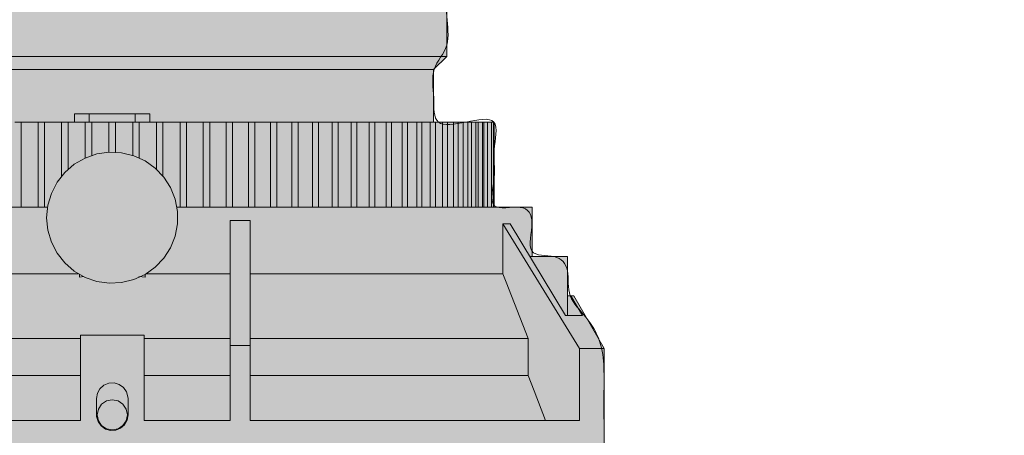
# Model space of a CAD drawing. Header units: inches. Extents: x -923 to -426, y -250 to 297.
# Tile 3 of 5: x -710 to -426, y -15 to 105. Entities that reach past the tile are written whole.
import ezdxf

# ---------------------------------------------------------------- set-up
doc = ezdxf.new("R2010")
doc.units = ezdxf.units.IN
doc.header["$LTSCALE"] = 48
doc.header["$MEASUREMENT"] = 0
doc.layers.add('None', color=7, linetype='Continuous', lineweight=5)

# ---------------------------------------------------------------- blocks, each defined once
blk = doc.blocks.new('Group')
at = {"layer": 'None', "linetype": 'Continuous', "lineweight": 0, "true_color": 0x404040, "transparency": 33554687}
for points in [[(-535.3, 114.57), (-440.18, 114.57), (-440.18, 237.03), (-456.98, 237), (-471.6, 236.97), (-484.05, 236.95), (-494.33, 236.93), (-502.43, 236.91), (-508.35, 236.9), (-512.1, 236.89), (-513.68, 236.88), (-514.56, 237.32), (-515.43, 237.73), (-516.3, 238.09), (-517.17, 238.42), (-518.04, 238.72), (-518.9, 238.97), (-519.76, 239.19), (-520.62, 239.37), (-523.5, 242.79), (-526.73, 246.21), (-530.33, 249.63), (-534.29, 253.05), (-538.6, 256.46), (-543.29, 259.88), (-548.33, 263.29), (-553.73, 266.71), (-559.52, 269.98), (-565.14, 272.94), (-570.57, 275.59), (-575.82, 277.93), (-580.89, 279.96), (-585.78, 281.67), (-590.49, 283.07), (-595.02, 284.16), (-595.45, 284.17), (-595.45, 296.56), (-623.71, 296.56), (-623.71, 290.13), (-629.14, 290.86), (-634.79, 291.48), (-640.65, 291.98), (-646.71, 292.37), (-652.99, 292.65), (-659.48, 292.81), (-666.19, 292.87), (-673.1, 292.81), (-673.1, 294.42), (-714.68, 294.42), (-714.68, 272.93), (-742.76, 273.03), (-742.76, 296.56), (-771.09, 296.56), (-771.11, 272.93), (-777.73, 272.93), (-778.17, 272.92), (-778.55, 272.84), (-778.88, 272.7), (-779.15, 272.49), (-779.35, 272.22), (-779.5, 271.89), (-779.59, 271.5), (-779.62, 271.04), (-779.62, 206.98), (-809.85, 206.98), (-814.1, 206.75), (-817.88, 205.91), (-821.18, 204.46), (-824.01, 202.4), (-826.36, 199.73), (-828.23, 196.46), (-829.63, 192.58), (-830.56, 188.08), (-833.48, 188.08), (-833.48, 183.36), (-851.48, 183.36), (-851.48, 168.24), (-833.48, 168.24), (-833.48, 163.52), (-830.56, 163.52), (-830.42, 161.95), (-830.13, 160.41), (-829.71, 158.89), (-829.14, 157.4), (-828.43, 155.93), (-827.58, 154.49), (-826.58, 153.06), (-825.44, 151.66), (-824.98, 151.16), (-824.52, 150.67), (-824.05, 150.2), (-823.57, 149.76), (-823.08, 149.34), (-822.59, 148.95), (-822.09, 148.57), (-821.59, 148.22), (-821.08, 147.89), (-820.57, 147.58), (-820.07, 147.28), (-819.57, 147), (-819.06, 146.74), (-818.56, 146.5), (-818.07, 146.27), (-817.57, 146.06), (-817.07, 145.87), (-816.59, 145.69), (-816.11, 145.53), (-815.63, 145.38), (-815.16, 145.25), (-814.69, 145.13), (-814.24, 145.03), (-813.78, 144.94), (-813.34, 144.86), (-812.91, 144.8), (-812.5, 144.74), (-812.1, 144.7), (-811.71, 144.66), (-811.34, 144.64), (-810.98, 144.62), (-810.64, 144.62), (-778.92, 144.62), (-778.92, 141.78), (-779.6, 141.78), (-779.62, 94.65), (-775.84, 90.76), (-775.84, 75.64), (-793.25, 75.64), (-793.32, 51.07), (-804.18, 51.07), (-804.18, 36.9), (-814.38, 36.9), (-814.38, 25.56), (-816.19, 25.56), (-824.97, 10.35), (-824.97, -23.57), (-811.74, -23.57), (-811.74, -19.36), (-810.85, -19.36), (-810.85, -25.08), (-826.82, -25.08), (-826.82, -31.7), (-825.9, -31.7), (-825.85, -38.94), (-825.83, -39.52), (-825.78, -40.07), (-825.7, -40.59), (-825.59, -41.06), (-825.45, -41.5), (-825.28, -41.91), (-825.07, -42.27), (-824.84, -42.61), (-824.98, -42.86), (-825.16, -43.19), (-825.38, -43.6), (-825.65, -44.09), (-825.97, -44.65), (-826.32, -45.29), (-826.72, -46.01), (-827.17, -46.81), (-820.69, -50.59), (-822.34, -53.45), (-826.27, -51.18), (-831.47, -60.18), (-827.54, -62.45), (-922.74, -227.34), (-921.1, -228.28), (-828.5, -67.9), (-826.91, -68.81), (-824.97, -65.57), (-824.42, -65.89), (-822.83, -65.02), (-818.52, -57.45), (-841.8, -233.35), (-841.98, -234.8), (-841.99, -236.23), (-841.84, -237.62), (-841.52, -238.98), (-841.03, -240.31), (-840.37, -241.61), (-839.55, -242.88), (-838.56, -244.11), (-837.43, -245.26), (-836.21, -246.26), (-834.88, -247.11), (-833.47, -247.82), (-831.95, -248.38), (-830.34, -248.79), (-828.63, -249.05), (-826.82, -249.17), (-539.44, -249.15), (-537.89, -249.07), (-536.37, -248.85), (-534.91, -248.5), (-533.48, -248.02), (-532.11, -247.4), (-530.78, -246.65), (-529.49, -245.77), (-528.26, -244.75), (-527.13, -243.62), (-526.2, -242.39), (-525.45, -241.06), (-524.89, -239.64), (-524.52, -238.12), (-524.33, -236.51), (-524.33, -234.8), (-524.52, -233), (-547.64, -58.13), (-543.48, -65.07), (-542.06, -65.89), (-541.51, -65.57), (-539.62, -68.84), (-537.98, -67.9), (-445.38, -228.28), (-443.74, -227.34), (-538.94, -62.45), (-535.01, -60.18), (-540.21, -51.18), (-544.11, -53.5), (-545.79, -50.5), (-539.25, -46.81), (-541.67, -42.61), (-541.43, -42.23), (-541.22, -41.84), (-541.04, -41.44), (-540.89, -41.02), (-540.78, -40.6), (-540.7, -40.15), (-540.65, -39.7), (-540.64, -39.23), (-540.64, -38.66), (-540.64, -37.98), (-540.64, -37.2), (-540.64, -36.32), (-540.64, -35.33), (-540.64, -34.24), (-540.63, -33.04), (-540.63, -31.75), (-539.62, -31.75), (-539.62, -25.08), (-555.68, -25.08), (-555.68, -19.41), (-554.74, -19.41), (-554.74, -23.57), (-541.51, -23.57), (-541.6, 10.35), (-550.29, 25.56), (-552.1, 25.56), (-552.1, 36.9), (-562.35, 36.9), (-562.29, 51.07), (-573.16, 51.07), (-573.23, 75.64), (-590.64, 75.64), (-590.6, 90.76), (-586.86, 94.54), (-586.86, 141.78), (-587.57, 141.78), (-587.57, 144.62), (-586.88, 144.62), (-586.86, 152.23), (-580.25, 152.23), (-580.25, 153.12), (-572.69, 153.12), (-541.5, 153.12), (-541.5, 120.59), (-541.49, 120.14), (-541.47, 119.72), (-541.42, 119.31), (-541.35, 118.92), (-541.25, 118.55), (-541.13, 118.19), (-540.98, 117.86), (-540.81, 117.55), (-540.63, 117.26), (-540.43, 116.98), (-540.23, 116.72), (-540.02, 116.48), (-539.79, 116.25), (-539.56, 116.04), (-539.32, 115.84), (-539.07, 115.66), (-538.82, 115.49), (-538.56, 115.34), (-538.31, 115.2), (-538.05, 115.08), (-537.79, 114.97), (-537.52, 114.87), (-537.26, 114.79), (-537, 114.72), (-536.74, 114.67), (-536.49, 114.62), (-536.26, 114.59), (-536.04, 114.57), (-535.83, 114.55), (-535.64, 114.55), (-535.46, 114.55)], [(-702.13, 48.09), (-701.78, 44.51), (-700.77, 41.06), (-699.13, 37.87), (-696.9, 35.05), (-694.19, 32.69), (-691.08, 30.9), (-687.68, 29.72), (-684.13, 29.21), (-680.54, 29.38), (-677.05, 30.23), (-673.78, 31.72), (-670.85, 33.8), (-668.37, 36.4), (-666.43, 39.43), (-665.1, 42.76), (-664.42, 46.29), (-664.42, 49.88), (-665.1, 53.41), (-666.43, 56.75), (-668.37, 59.77), (-670.85, 62.37), (-673.78, 64.45), (-677.05, 65.94), (-680.54, 66.79), (-684.13, 66.96), (-687.68, 66.45), (-691.08, 65.28), (-694.19, 63.48), (-696.9, 61.13), (-699.13, 58.3), (-700.77, 55.11), (-701.78, 51.66), (-702.13, 48.09)], [(-570.7, 31.92), (-569.74, 29.47), (-563.42, 13.23)], [(-687.76, -4.02), (-687.51, -2.52), (-686.77, -1.19), (-685.63, -0.17), (-684.22, 0.41), (-682.7, 0.49), (-681.24, 0.06), (-680.01, -0.83), (-679.13, -2.07), (-678.72, -3.54), (-678.69, -4.02)], [(-563.42, 2.64), (-561.69, -1.83), (-558.4, -10.34)], [(-687.57, -8.74), (-687.24, -10.41), (-686.3, -11.82), (-684.89, -12.76), (-683.23, -13.09), (-681.56, -12.76), (-680.15, -11.82), (-679.21, -10.41), (-678.88, -8.74), (-679.21, -7.08), (-680.15, -5.67), (-681.56, -4.73), (-683.23, -4.4), (-684.89, -4.73), (-686.3, -5.67), (-687.24, -7.08), (-687.57, -8.74)], [(-678.69, -8.74), (-678.95, -10.24), (-679.69, -11.58), (-680.82, -12.59), (-682.23, -13.17), (-683.75, -13.25), (-685.21, -12.82), (-686.45, -11.93), (-687.33, -10.69), (-687.74, -9.22), (-687.76, -8.74)]]:
    blk.add_hatch(color=250, dxfattribs=at).paths.add_polyline_path(points)
at = {"layer": 'None', "color": 7, "linetype": 'Continuous', "lineweight": 5, "transparency": 33554687}
for p, q in [((-586.85, 94.54), (-586.85, 141.78)), ((-590.63, 90.76), (-586.85, 94.54)), ((-590.63, 75.64), (-590.63, 90.76)), ((-694.06, 75.64), (-694.06, 78.01)), ((-689.84, 78.01), (-689.84, 75.64)), ((-676.61, 75.64), (-676.61, 78.01)), ((-672.39, 78.01), (-672.39, 75.64)), ((-709.45, 75.64), (-709.45, 51.08)), ((-704.62, 75.64), (-704.62, 51.08)), ((-702.75, 75.64), (-702.75, 51.08)), ((-697.85, 75.64), (-697.85, 60.06)), ((-695.97, 75.64), (-695.97, 62.04)), ((-691.03, 75.64), (-691.03, 65.3)), ((-689.14, 75.64), (-689.14, 66.04)), ((-684.17, 66.96), (-684.17, 75.64)), ((-682.28, 75.64), (-682.28, 66.96)), ((-677.32, 66.04), (-677.32, 75.64)), ((-675.43, 65.3), (-675.43, 75.64)), ((-670.49, 62.04), (-670.49, 75.64)), ((-668.61, 60.06), (-668.61, 75.64)), ((-663.71, 51.08), (-663.71, 75.64)), ((-661.83, 51.08), (-661.83, 75.64)), ((-657, 51.08), (-657, 75.64)), ((-655.14, 51.08), (-655.14, 75.64)), ((-650.4, 51.08), (-650.4, 75.64)), ((-648.56, 51.08), (-648.56, 75.64)), ((-643.93, 51.08), (-643.93, 75.64)), ((-642.11, 51.08), (-642.11, 75.64)), ((-637.62, 51.08), (-637.62, 75.64)), ((-635.82, 51.08), (-635.82, 75.64)), ((-631.48, 51.08), (-631.48, 75.64)), ((-629.71, 51.08), (-629.71, 75.64)), ((-625.55, 51.08), (-625.55, 75.64)), ((-623.81, 51.08), (-623.81, 75.64)), ((-619.85, 51.08), (-619.85, 75.64)), ((-618.14, 51.08), (-618.14, 75.64)), ((-614.39, 51.08), (-614.39, 75.64)), ((-612.72, 51.08), (-612.72, 75.64)), ((-609.21, 51.08), (-609.21, 75.64)), ((-607.58, 51.08), (-607.58, 75.64)), ((-604.32, 51.08), (-604.32, 75.64)), ((-602.73, 51.08), (-602.73, 75.64)), ((-599.74, 51.08), (-599.74, 75.64)), ((-598.19, 51.08), (-598.19, 75.64)), ((-595.5, 51.08), (-595.5, 75.64)), ((-593.99, 51.08), (-593.99, 75.64)), ((-591.59, 51.08), (-591.59, 75.64)), ((-590.14, 51.08), (-590.14, 75.64)), ((-588.05, 51.08), (-588.05, 75.64)), ((-586.65, 51.08), (-586.65, 75.64)), ((-584.89, 51.08), (-584.89, 75.64)), ((-583.54, 51.08), (-583.54, 75.64)), ((-582.11, 51.08), (-582.11, 75.64)), ((-580.81, 51.08), (-580.81, 75.64)), ((-579.73, 51.08), (-579.73, 75.64)), ((-578.49, 51.08), (-578.49, 75.64)), ((-577.76, 51.08), (-577.76, 75.64)), ((-576.58, 51.08), (-576.58, 75.64)), ((-576.21, 51.08), (-576.21, 75.64)), ((-575.08, 51.08), (-575.08, 75.64)), ((-575.08, 51.08), (-575.08, 75.64)), ((-574.01, 51.08), (-574.01, 75.64)), ((-573.36, 51.08), (-573.36, 75.64)), ((-573.15, 51.08), (-573.15, 75.64)), ((-562.28, 36.9), (-562.28, 51.08)), ((-649.21, 11.29), (-649.21, 47.3)), ((-643.54, 47.3), (-643.54, 11.29)), ((-570.7, 46.35), (-570.7, 31.92)), ((-548.61, 10.35), (-570.7, 46.35)), ((-568.63, 46.35), (-552.61, 19.89)), ((-562.91, 36.9), (-552.09, 36.9)), ((-552.09, 36.9), (-552.09, 19.89)), ((-692.68, 31.72), (-692.68, 30.91)), ((-673.78, 30.91), (-673.78, 31.72)), ((-691.51, 31.11), (-692.68, 30.91)), ((-673.78, 30.91), (-675.53, 31.15)), ((-552.09, 25.56), (-551.06, 25.56)), ((-547.77, 19.89), (-551.06, 25.56)), ((-541.5, 10.35), (-550.28, 25.56)), ((-692.39, 14.23), (-692.39, -10.34)), ((-674.06, 14.23), (-674.06, -10.34)), ((-563.42, 13.23), (-563.42, 2.64)), ((-649.21, 11.29), (-649.21, -10.34)), ((-643.54, 11.29), (-643.54, -10.34)), ((-548.61, 10.35), (-548.61, -10.34)), ((-541.5, -23.57), (-541.5, 10.35)), ((-687.76, -8.74), (-687.76, -4.02)), ((-678.69, -4.02), (-678.69, -8.74))]:
    blk.add_line(p, q, dxfattribs=at)
at = {"layer": 'None', "color": 7, "linetype": 'Continuous', "lineweight": 5, "transparency": 33554687, "flags": 128}
for points in [[(-714.52, 94.54), (-706.89, 94.54), (-699.09, 94.54), (-691.19, 94.54), (-683.23, 94.54), (-675.27, 94.54), (-667.36, 94.54), (-659.57, 94.54), (-651.93, 94.54), (-644.51, 94.54), (-637.36, 94.54), (-630.51, 94.54), (-624.03, 94.54), (-617.95, 94.54), (-612.32, 94.54), (-607.17, 94.54), (-602.54, 94.54), (-598.47, 94.54), (-594.97, 94.54), (-592.07, 94.54), (-589.8, 94.54), (-588.16, 94.54), (-587.18, 94.54), (-586.85, 94.54)], [(-590.63, 90.76), (-590.71, 90.76), (-591.38, 90.76), (-592.71, 90.76), (-594.69, 90.76), (-597.31, 90.76), (-600.54, 90.76), (-604.38, 90.76), (-608.78, 90.76), (-613.72, 90.76), (-619.16, 90.76), (-625.06, 90.76), (-631.38, 90.76), (-638.07, 90.76), (-645.09, 90.76), (-652.38, 90.76), (-659.9, 90.76), (-667.58, 90.76), (-675.38, 90.76), (-683.23, 90.76), (-691.08, 90.76), (-698.88, 90.76), (-706.56, 90.76), (-714.08, 90.76)], [(-672.39, 78.01), (-675.09, 78.01), (-677.8, 78.01), (-680.51, 78.01), (-683.23, 78.01), (-685.94, 78.01), (-688.66, 78.01), (-691.36, 78.01), (-694.06, 78.01)], [(-711.31, 75.64), (-711.3, 75.64), (-711.18, 75.64), (-710.94, 75.64), (-710.6, 75.64), (-710.23, 75.64), (-709.89, 75.64), (-709.61, 75.64), (-709.45, 75.64)], [(-704.61, 75.64), (-705.21, 75.64), (-705.82, 75.64), (-706.43, 75.64), (-707.03, 75.64), (-707.64, 75.64), (-708.25, 75.64), (-708.85, 75.64), (-709.45, 75.64)], [(-704.62, 75.64), (-704.6, 75.64), (-704.46, 75.64), (-704.2, 75.64), (-703.85, 75.64), (-703.49, 75.64), (-703.14, 75.64), (-702.89, 75.64), (-702.75, 75.64)], [(-697.84, 75.64), (-698.46, 75.64), (-699.07, 75.64), (-699.69, 75.64), (-700.3, 75.64), (-700.91, 75.64), (-701.53, 75.64), (-702.14, 75.64), (-702.75, 75.64)], [(-697.85, 75.64), (-697.82, 75.64), (-697.65, 75.64), (-697.38, 75.64), (-697.02, 75.64), (-696.66, 75.64), (-696.33, 75.64), (-696.08, 75.64), (-695.97, 75.64)], [(-691.02, 75.64), (-691.64, 75.64), (-692.26, 75.64), (-692.88, 75.64), (-693.5, 75.64), (-694.12, 75.64), (-694.73, 75.64), (-695.35, 75.64), (-695.97, 75.64)], [(-691.03, 75.64), (-690.98, 75.64), (-690.79, 75.64), (-690.5, 75.64), (-690.14, 75.64), (-689.77, 75.64), (-689.45, 75.64), (-689.23, 75.64), (-689.14, 75.64)], [(-684.17, 75.64), (-684.79, 75.64), (-685.41, 75.64), (-686.04, 75.64), (-686.66, 75.64), (-687.28, 75.64), (-687.9, 75.64), (-688.52, 75.64), (-689.14, 75.64)], [(-684.17, 75.64), (-684.1, 75.64), (-683.9, 75.64), (-683.59, 75.64), (-683.23, 75.64), (-682.87, 75.64), (-682.56, 75.64), (-682.35, 75.64), (-682.28, 75.64)], [(-677.32, 75.64), (-677.94, 75.64), (-678.56, 75.64), (-679.18, 75.64), (-679.8, 75.64), (-680.42, 75.64), (-681.04, 75.64), (-681.66, 75.64), (-682.28, 75.64)], [(-677.32, 75.64), (-677.23, 75.64), (-677, 75.64), (-676.68, 75.64), (-676.32, 75.64), (-675.96, 75.64), (-675.67, 75.64), (-675.48, 75.64), (-675.43, 75.64)], [(-670.49, 75.64), (-671.1, 75.64), (-671.72, 75.64), (-672.34, 75.64), (-672.96, 75.64), (-673.58, 75.64), (-674.19, 75.64), (-674.81, 75.64), (-675.43, 75.64)], [(-670.49, 75.64), (-670.37, 75.64), (-670.13, 75.64), (-669.8, 75.64), (-669.43, 75.64), (-669.08, 75.64), (-668.8, 75.64), (-668.64, 75.64), (-668.61, 75.64)], [(-663.71, 75.64), (-664.32, 75.64), (-664.93, 75.64), (-665.54, 75.64), (-666.16, 75.64), (-666.77, 75.64), (-667.38, 75.64), (-668, 75.64), (-668.61, 75.64)], [(-663.71, 75.64), (-663.57, 75.64), (-663.31, 75.64), (-662.97, 75.64), (-662.6, 75.64), (-662.26, 75.64), (-662, 75.64), (-661.85, 75.64), (-661.83, 75.64)], [(-657, 75.64), (-657.61, 75.64), (-658.21, 75.64), (-658.82, 75.64), (-659.42, 75.64), (-660.03, 75.64), (-660.63, 75.64), (-661.24, 75.64), (-661.85, 75.64)], [(-657, 75.64), (-656.85, 75.64), (-656.57, 75.64), (-656.22, 75.64), (-655.85, 75.64), (-655.52, 75.64), (-655.27, 75.64), (-655.15, 75.64), (-655.14, 75.64)], [(-650.4, 75.64), (-651, 75.64), (-651.59, 75.64), (-652.19, 75.64), (-652.78, 75.64), (-653.38, 75.64), (-653.98, 75.64), (-654.57, 75.64), (-655.17, 75.64)], [(-650.4, 75.64), (-650.22, 75.64), (-649.93, 75.64), (-649.58, 75.64), (-649.21, 75.64), (-648.89, 75.64), (-648.66, 75.64), (-648.56, 75.64), (-648.56, 75.64)], [(-643.93, 75.64), (-644.51, 75.64), (-645.09, 75.64), (-645.68, 75.64), (-646.26, 75.64), (-646.85, 75.64), (-647.43, 75.64), (-648.02, 75.64), (-648.61, 75.64)], [(-643.93, 75.64), (-643.73, 75.64), (-643.43, 75.64), (-643.07, 75.64), (-642.71, 75.64), (-642.39, 75.64), (-642.19, 75.64), (-642.11, 75.64)], [(-637.62, 75.64), (-638.18, 75.64), (-638.75, 75.64), (-639.32, 75.64), (-639.89, 75.64), (-640.46, 75.64), (-641.03, 75.64), (-641.6, 75.64), (-642.18, 75.64)], [(-637.62, 75.64), (-637.4, 75.64), (-637.08, 75.64), (-636.72, 75.64), (-636.36, 75.64), (-636.06, 75.64), (-635.87, 75.64), (-635.82, 75.64)], [(-631.48, 75.64), (-632.03, 75.64), (-632.58, 75.64), (-633.13, 75.64), (-633.68, 75.64), (-634.24, 75.64), (-634.79, 75.64), (-635.35, 75.64), (-635.91, 75.64)], [(-631.48, 75.64), (-631.25, 75.64), (-630.92, 75.64), (-630.55, 75.64), (-630.2, 75.64), (-629.91, 75.64), (-629.74, 75.64), (-629.71, 75.64)], [(-625.55, 75.64), (-626.08, 75.64), (-626.61, 75.64), (-627.14, 75.64), (-627.67, 75.64), (-628.21, 75.64), (-628.75, 75.64), (-629.29, 75.64), (-629.83, 75.64)], [(-625.55, 75.64), (-625.3, 75.64), (-624.96, 75.64), (-624.59, 75.64), (-624.24, 75.64), (-623.98, 75.64), (-623.83, 75.64), (-623.81, 75.64)], [(-619.85, 75.64), (-620.35, 75.64), (-620.86, 75.64), (-621.37, 75.64), (-621.89, 75.64), (-622.4, 75.64), (-622.92, 75.64), (-623.44, 75.64), (-623.96, 75.64)], [(-619.85, 75.64), (-619.58, 75.64), (-619.23, 75.64), (-618.86, 75.64), (-618.53, 75.64), (-618.27, 75.64), (-618.15, 75.64), (-618.14, 75.64)], [(-614.39, 75.64), (-614.88, 75.64), (-615.36, 75.64), (-615.85, 75.64), (-616.34, 75.64), (-616.83, 75.64), (-617.32, 75.64), (-617.82, 75.64), (-618.32, 75.64)], [(-614.39, 75.64), (-614.11, 75.64), (-613.75, 75.64), (-613.39, 75.64), (-613.06, 75.64), (-612.83, 75.64), (-612.72, 75.64), (-612.72, 75.64)], [(-609.21, 75.64), (-609.67, 75.64), (-610.13, 75.64), (-610.59, 75.64), (-611.06, 75.64), (-611.52, 75.64), (-611.99, 75.64), (-612.46, 75.64), (-612.94, 75.64)], [(-609.21, 75.64), (-608.91, 75.64), (-608.55, 75.64), (-608.19, 75.64), (-607.87, 75.64), (-607.66, 75.64), (-607.58, 75.64), (-607.58, 75.64)], [(-604.32, 75.64), (-604.75, 75.64), (-605.19, 75.64), (-605.62, 75.64), (-606.06, 75.64), (-606.5, 75.64), (-606.94, 75.64), (-607.39, 75.64), (-607.58, 75.64)], [(-604.32, 75.64), (-604.01, 75.64), (-603.65, 75.64), (-603.29, 75.64), (-602.98, 75.64), (-602.79, 75.64), (-602.73, 75.64)], [(-599.74, 75.64), (-600.15, 75.64), (-600.55, 75.64), (-600.96, 75.64), (-601.37, 75.64), (-601.78, 75.64), (-602.19, 75.64), (-602.61, 75.64), (-602.73, 75.64)], [(-599.74, 75.64), (-599.42, 75.64), (-599.05, 75.64), (-598.7, 75.64), (-598.41, 75.64), (-598.24, 75.64), (-598.19, 75.64)], [(-595.5, 75.64), (-595.87, 75.64), (-596.24, 75.64), (-596.62, 75.64), (-597, 75.64), (-597.38, 75.64), (-597.76, 75.64), (-598.15, 75.64), (-598.19, 75.64)], [(-595.5, 75.64), (-595.16, 75.64), (-594.79, 75.64), (-594.44, 75.64), (-594.17, 75.64), (-594.02, 75.64), (-593.99, 75.64)], [(-591.59, 75.64), (-591.93, 75.64), (-592.27, 75.64), (-592.62, 75.64), (-592.96, 75.64), (-593.32, 75.64), (-593.67, 75.64), (-593.99, 75.64)], [(-591.59, 75.64), (-591.25, 75.64), (-590.88, 75.64), (-590.54, 75.64), (-590.29, 75.64), (-590.15, 75.64), (-590.14, 75.64)], [(-588.05, 75.64), (-588.36, 75.64), (-588.67, 75.64), (-588.98, 75.64), (-589.29, 75.64), (-589.61, 75.64), (-589.93, 75.64), (-590.14, 75.64)], [(-588.05, 75.64), (-587.7, 75.64), (-587.33, 75.64), (-587, 75.64), (-586.77, 75.64), (-586.65, 75.64), (-586.65, 75.64)], [(-584.89, 75.64), (-585.16, 75.64), (-585.43, 75.64), (-585.71, 75.64), (-585.99, 75.64), (-586.27, 75.64), (-586.56, 75.64), (-586.65, 75.64)], [(-584.89, 75.64), (-584.53, 75.64), (-584.16, 75.64), (-583.85, 75.64), (-583.63, 75.64), (-583.54, 75.64), (-583.54, 75.64)], [(-582.11, 75.64), (-582.34, 75.64), (-582.58, 75.64), (-582.83, 75.64), (-583.07, 75.64), (-583.32, 75.64), (-583.54, 75.64)], [(-582.11, 75.64), (-581.75, 75.64), (-581.38, 75.64), (-581.08, 75.64), (-580.88, 75.64), (-580.81, 75.64)], [(-579.73, 75.64), (-579.93, 75.64), (-580.13, 75.64), (-580.34, 75.64), (-580.55, 75.64), (-580.76, 75.64), (-580.81, 75.64)], [(-579.73, 75.64), (-579.36, 75.64), (-579.01, 75.64), (-578.72, 75.64), (-578.54, 75.64), (-578.49, 75.64)], [(-577.76, 75.64), (-577.92, 75.64), (-578.09, 75.64), (-578.26, 75.64), (-578.43, 75.64), (-578.49, 75.64)], [(-577.76, 75.64), (-577.39, 75.64), (-577.04, 75.64), (-576.77, 75.64), (-576.61, 75.64), (-576.58, 75.64)], [(-576.21, 75.64), (-576.33, 75.64), (-576.46, 75.64), (-576.58, 75.64)], [(-576.21, 75.64), (-575.84, 75.64), (-575.5, 75.64), (-575.24, 75.64), (-575.1, 75.64), (-575.08, 75.64)], [(-575.08, 75.64), (-574.71, 75.64), (-574.38, 75.64), (-574.13, 75.64), (-574.02, 75.64), (-574.01, 75.64)], [(-574.01, 75.64), (-574.01, 75.64), (-573.69, 75.64), (-573.46, 75.64), (-573.37, 75.64), (-573.36, 75.64)], [(-573.36, 75.64), (-573.22, 75.64), (-573.15, 75.64)], [(-702.13, 48.09), (-701.78, 44.51), (-700.77, 41.06), (-699.13, 37.87), (-696.9, 35.05), (-694.19, 32.69), (-691.08, 30.9), (-687.68, 29.72), (-684.13, 29.21), (-680.54, 29.38), (-677.05, 30.23), (-673.78, 31.72), (-670.85, 33.8), (-668.37, 36.4), (-666.43, 39.43), (-665.1, 42.76), (-664.42, 46.29), (-664.42, 49.88), (-665.1, 53.41), (-666.43, 56.75), (-668.37, 59.77), (-670.85, 62.37), (-673.78, 64.45), (-677.05, 65.94), (-680.54, 66.79), (-684.13, 66.96), (-687.68, 66.45), (-691.08, 65.28), (-694.19, 63.48), (-696.9, 61.13), (-699.13, 58.3), (-700.77, 55.11), (-701.78, 51.66), (-702.13, 48.09)], [(-701.89, 51.08), (-709.86, 51.08), (-718.5, 51.08), (-726.94, 51.08), (-735.15, 51.08), (-743.08, 51.08), (-750.68, 51.08), (-757.9, 51.08), (-764.73, 51.08), (-771.1, 51.08), (-777, 51.08), (-782.38, 51.08), (-787.23, 51.08), (-791.5, 51.08), (-795.19, 51.08), (-798.26, 51.08), (-800.7, 51.08), (-802.51, 51.08), (-803.66, 51.08), (-804.15, 51.08), (-804.17, 51.08)], [(-562.28, 51.08), (-562.3, 51.08), (-562.8, 51.08), (-563.95, 51.08), (-565.75, 51.08), (-568.2, 51.08), (-571.27, 51.08), (-574.95, 51.08), (-579.23, 51.08), (-584.07, 51.08), (-589.46, 51.08), (-595.35, 51.08), (-601.73, 51.08), (-608.55, 51.08), (-615.78, 51.08), (-623.38, 51.08), (-631.3, 51.08), (-639.51, 51.08), (-647.96, 51.08), (-656.6, 51.08), (-664.57, 51.08)], [(-649.21, 47.3), (-648.5, 47.3), (-647.79, 47.3), (-647.08, 47.3), (-646.37, 47.3), (-645.66, 47.3), (-644.95, 47.3), (-644.25, 47.3), (-643.54, 47.3)], [(-570.7, 46.35), (-570.43, 46.35), (-570.16, 46.35), (-569.89, 46.35), (-569.63, 46.35), (-569.38, 46.35), (-569.12, 46.35), (-568.88, 46.35), (-568.63, 46.35)], [(-717.24, 31.92), (-714.23, 31.92), (-711.2, 31.92), (-708.15, 31.92), (-705.08, 31.92), (-701.99, 31.92), (-698.9, 31.92), (-695.79, 31.92), (-693.02, 31.92)], [(-673.44, 31.92), (-670.66, 31.92), (-667.56, 31.92), (-664.46, 31.92), (-661.38, 31.92), (-658.31, 31.92), (-655.26, 31.92), (-652.23, 31.92), (-649.21, 31.92)], [(-643.54, 31.92), (-634.73, 31.92), (-626.21, 31.92), (-618.05, 31.92), (-610.28, 31.92), (-602.96, 31.92), (-596.13, 31.92), (-589.83, 31.92), (-584.11, 31.92), (-578.99, 31.92), (-574.52, 31.92), (-570.7, 31.92)], [(-570.7, 31.92), (-569.74, 29.47), (-563.42, 13.23)], [(-551.06, 25.56), (-550.72, 25.56), (-550.48, 25.56), (-550.33, 25.56), (-550.28, 25.56)], [(-552.61, 19.89), (-551.77, 19.89), (-550.99, 19.89), (-550.28, 19.89), (-549.64, 19.89), (-549.06, 19.89), (-548.56, 19.89), (-548.13, 19.89), (-547.77, 19.89)], [(-692.39, 14.23), (-690.1, 14.23), (-687.81, 14.23), (-685.52, 14.23), (-683.23, 14.23), (-680.94, 14.23), (-678.64, 14.23), (-676.35, 14.23), (-674.06, 14.23)], [(-692.39, 13.23), (-695.79, 13.23), (-699.41, 13.23), (-703.01, 13.23), (-706.6, 13.23), (-710.17, 13.23), (-713.72, 13.23), (-717.24, 13.23)], [(-649.21, 13.23), (-652.74, 13.23), (-656.28, 13.23), (-659.85, 13.23), (-663.44, 13.23), (-667.05, 13.23), (-670.67, 13.23), (-674.06, 13.23)], [(-563.42, 13.23), (-567.08, 13.23), (-571.4, 13.23), (-576.34, 13.23), (-581.89, 13.23), (-588, 13.23), (-594.66, 13.23), (-601.81, 13.23), (-609.42, 13.23), (-617.44, 13.23), (-625.83, 13.23), (-634.55, 13.23), (-643.54, 13.23)], [(-643.54, 11.29), (-644.25, 11.29), (-644.95, 11.29), (-645.66, 11.29), (-646.37, 11.29), (-647.08, 11.29), (-647.79, 11.29), (-648.5, 11.29), (-649.21, 11.29)], [(-541.5, 10.35), (-541.58, 10.35), (-542.29, 10.35), (-543.7, 10.35), (-545.81, 10.35), (-548.61, 10.35)], [(-717.24, 2.64), (-713.72, 2.64), (-710.17, 2.64), (-706.6, 2.64), (-703.01, 2.64), (-699.41, 2.64), (-695.79, 2.64), (-692.39, 2.64)], [(-687.76, -4.02), (-687.51, -2.52), (-686.77, -1.19), (-685.63, -0.17), (-684.22, 0.41), (-682.7, 0.49), (-681.24, 0.06), (-680.01, -0.83), (-679.13, -2.07), (-678.72, -3.54), (-678.69, -4.02)], [(-674.06, 2.64), (-670.67, 2.64), (-667.05, 2.64), (-663.44, 2.64), (-659.85, 2.64), (-656.28, 2.64), (-652.74, 2.64), (-649.21, 2.64)], [(-643.54, 2.64), (-634.55, 2.64), (-625.83, 2.64), (-617.44, 2.64), (-609.42, 2.64), (-601.81, 2.64), (-594.66, 2.64), (-588, 2.64), (-581.89, 2.64), (-576.34, 2.64), (-571.4, 2.64), (-567.08, 2.64), (-563.42, 2.64)], [(-563.42, 2.64), (-561.69, -1.83), (-558.4, -10.34)], [(-687.57, -8.74), (-687.24, -10.41), (-686.3, -11.82), (-684.89, -12.76), (-683.23, -13.09), (-681.56, -12.76), (-680.15, -11.82), (-679.21, -10.41), (-678.88, -8.74), (-679.21, -7.08), (-680.15, -5.67), (-681.56, -4.73), (-683.23, -4.4), (-684.89, -4.73), (-686.3, -5.67), (-687.24, -7.08), (-687.57, -8.74)], [(-692.39, -10.34), (-695.53, -10.34), (-698.66, -10.34), (-701.79, -10.34), (-704.9, -10.34), (-708.01, -10.34), (-711.1, -10.34), (-714.18, -10.34), (-717.24, -10.34)], [(-678.69, -8.74), (-678.95, -10.24), (-679.69, -11.58), (-680.82, -12.59), (-682.23, -13.17), (-683.75, -13.25), (-685.21, -12.82), (-686.45, -11.93), (-687.33, -10.69), (-687.74, -9.22), (-687.76, -8.74)], [(-649.21, -10.34), (-652.28, -10.34), (-655.35, -10.34), (-658.45, -10.34), (-661.55, -10.34), (-664.67, -10.34), (-667.79, -10.34), (-670.92, -10.34), (-674.06, -10.34)], [(-548.61, -10.34), (-552, -10.34), (-556.01, -10.34), (-560.64, -10.34), (-565.85, -10.34), (-571.63, -10.34), (-577.93, -10.34), (-584.75, -10.34), (-592.03, -10.34), (-599.75, -10.34), (-607.87, -10.34), (-616.35, -10.34), (-625.15, -10.34), (-634.23, -10.34), (-643.54, -10.34)]]:
    blk.add_lwpolyline(points, dxfattribs=at)
at = {"layer": 'None', "color": 7, "linetype": 'Continuous', "lineweight": 5, "transparency": 33554687}
blk.add_open_spline([(-535.3, 114.57), (-487.74, 114.57), (-440.18, 114.57), (-440.18, 175.8), (-440.18, 237.03), (-511.72, 236.9), (-513.68, 236.88), (-517.2, 238.72), (-520.62, 239.37), (-531.39, 253.06), (-553.73, 266.71), (-577.26, 280.43), (-595.02, 284.16), (-595.23, 284.16), (-595.45, 284.17), (-595.45, 290.36), (-595.45, 296.56), (-609.58, 296.56), (-623.71, 296.56), (-623.71, 293.34), (-623.71, 290.13), (-645.02, 293.27), (-673.1, 292.81), (-673.1, 293.61), (-673.1, 294.42), (-693.89, 294.42), (-714.68, 294.42), (-714.68, 283.68), (-714.68, 272.93), (-728.72, 272.98), (-742.76, 273.03), (-742.76, 284.79), (-742.76, 296.56), (-756.92, 296.56), (-771.09, 296.56), (-771.1, 284.74), (-771.11, 272.93), (-774.42, 272.93), (-777.73, 272.93), (-779.62, 273), (-779.62, 239.01), (-779.62, 206.98), (-794.74, 206.98), (-809.85, 206.98), (-827.81, 207.27), (-830.56, 188.08), (-832.02, 188.08), (-833.48, 188.08), (-833.48, 185.72), (-833.48, 183.36), (-842.48, 183.36), (-851.48, 183.36), (-851.48, 175.8), (-851.48, 168.24), (-842.48, 168.24), (-833.48, 168.24), (-833.48, 165.88), (-833.48, 163.52), (-832.02, 163.52), (-830.56, 163.52), (-830.28, 157.21), (-825.44, 151.66), (-823.62, 149.58), (-819.55, 146.86), (-815.58, 145.26), (-811.98, 144.62), (-794.78, 144.62), (-778.92, 144.62), (-778.92, 143.2), (-778.92, 141.78), (-779.26, 141.78), (-779.6, 141.78), (-779.61, 118.22), (-779.62, 94.65), (-777.73, 92.7), (-775.84, 90.76), (-775.84, 83.2), (-775.84, 75.64), (-784.54, 75.64), (-793.25, 75.64), (-793.28, 63.36), (-793.32, 51.07), (-798.75, 51.07), (-804.18, 51.07), (-804.18, 43.99), (-804.18, 36.9), (-809.28, 36.9), (-814.38, 36.9), (-814.38, 31.23), (-814.38, 25.56), (-815.28, 25.56), (-816.19, 25.56), (-820.58, 17.95), (-824.97, 10.35), (-824.97, -6.61), (-824.97, -23.57), (-818.36, -23.57), (-811.74, -23.57), (-811.74, -21.46), (-811.74, -19.36), (-811.3, -19.36), (-810.85, -19.36), (-810.85, -22.22), (-810.85, -25.08), (-818.83, -25.08), (-826.82, -25.08), (-826.82, -28.39), (-826.82, -31.7), (-826.36, -31.7), (-825.9, -31.7), (-825.88, -35.32), (-825.85, -38.94), (-825.84, -41.35), (-824.84, -42.61), (-825.31, -43.47), (-827.17, -46.81), (-823.93, -48.7), (-820.69, -50.59), (-821.51, -52.02), (-822.34, -53.45), (-824.31, -52.32), (-826.27, -51.18), (-828.87, -55.68), (-831.47, -60.18), (-829.5, -61.32), (-827.54, -62.45), (-875.14, -144.89), (-922.74, -227.34), (-921.92, -227.81), (-921.1, -228.28), (-874.8, -148.09), (-828.5, -67.9), (-827.71, -68.36), (-826.91, -68.81), (-825.94, -67.19), (-824.97, -65.57), (-824.7, -65.73), (-824.42, -65.89), (-823.63, -65.45), (-822.83, -65.02), (-820.68, -61.23), (-818.52, -57.45), (-830.16, -145.4), (-841.8, -233.35), (-842.87, -239.23), (-838.56, -244.11), (-834.24, -249), (-826.82, -249.17), (-683.13, -249.16), (-539.44, -249.15), (-533.12, -249.09), (-528.26, -244.75), (-523.39, -240.41), (-524.52, -233), (-536.08, -145.56), (-547.64, -58.13), (-545.56, -61.6), (-543.48, -65.07), (-542.77, -65.48), (-542.06, -65.89), (-541.78, -65.73), (-541.51, -65.57), (-540.56, -67.21), (-539.62, -68.84), (-538.8, -68.37), (-537.98, -67.9), (-491.68, -148.09), (-445.38, -228.28), (-444.56, -227.81), (-443.74, -227.34), (-491.34, -144.89), (-538.94, -62.45), (-536.98, -61.32), (-535.01, -60.18), (-537.61, -55.68), (-540.21, -51.18), (-542.16, -52.34), (-544.11, -53.5), (-544.95, -52), (-545.79, -50.5), (-542.52, -48.65), (-539.25, -46.81), (-540.46, -44.71), (-541.67, -42.61), (-540.63, -41.13), (-540.64, -39.23), (-540.65, -37.14), (-540.63, -31.75), (-540.12, -31.75), (-539.62, -31.75), (-539.62, -28.41), (-539.62, -25.08), (-547.65, -25.08), (-555.68, -25.08), (-555.68, -22.25), (-555.68, -19.41), (-555.21, -19.41), (-554.74, -19.41), (-554.74, -21.49), (-554.74, -23.57), (-548.12, -23.57), (-541.51, -23.57), (-541.55, -6.61), (-541.6, 10.35), (-545.94, 17.95), (-550.29, 25.56), (-551.2, 25.56), (-552.1, 25.56), (-552.1, 31.23), (-552.1, 36.9), (-557.22, 36.9), (-562.35, 36.9), (-562.32, 43.99), (-562.29, 51.07), (-567.73, 51.07), (-573.16, 51.07), (-573.2, 63.36), (-573.23, 75.64), (-581.94, 75.64), (-590.64, 75.64), (-590.62, 83.2), (-590.6, 90.76), (-588.73, 92.65), (-586.86, 94.54), (-586.86, 118.16), (-586.86, 141.78), (-587.21, 141.78), (-587.57, 141.78), (-587.57, 143.2), (-587.57, 144.62), (-587.22, 144.62), (-586.88, 144.62), (-586.87, 148.42), (-586.86, 152.23), (-583.55, 152.23), (-580.25, 152.23), (-580.25, 152.68), (-580.25, 153.12), (-576.47, 153.12), (-572.69, 153.12), (-557.09, 153.12), (-541.5, 153.12), (-541.5, 136.86), (-541.5, 120.59), (-541.54, 118.76), (-540.09, 116.35), (-538.06, 114.97), (-535.93, 114.48), (-535.3, 114.57)], degree=2, knots=[0, 0, 0, 0.001532, 0.001532, 0.003505, 0.003505, 0.00581, 0.00581, 0.010488, 0.010488, 0.03383, 0.03383, 0.058116, 0.058116, 0.058399, 0.058399, 0.066688, 0.066688, 0.085599, 0.085599, 0.089896, 0.089896, 0.118712, 0.118712, 0.119536, 0.119536, 0.140861, 0.140861, 0.151881, 0.151881, 0.166283, 0.166283, 0.178351, 0.178351, 0.192887, 0.192887, 0.205004, 0.205004, 0.208396, 0.208396, 0.210336, 0.24217, 0.24217, 0.257195, 0.257195, 0.275039, 0.275039, 0.276383, 0.276383, 0.278557, 0.278557, 0.286845, 0.286845, 0.293803, 0.293803, 0.302091, 0.302091, 0.304265, 0.304265, 0.305609, 0.305609, 0.311417, 0.311417, 0.313595, 0.315772, 0.31795, 0.320128, 0.345775, 0.345775, 0.348067, 0.348067, 0.348619, 0.348619, 0.38673, 0.38673, 0.391114, 0.391114, 0.403338, 0.403338, 0.417413, 0.417413, 0.437276, 0.437276, 0.446062, 0.446062, 0.457521, 0.457521, 0.465765, 0.465765, 0.474932, 0.474932, 0.476392, 0.476392, 0.4906, 0.4906, 0.518023, 0.518023, 0.528719, 0.528719, 0.532126, 0.532126, 0.532851, 0.532851, 0.537481, 0.537481, 0.550396, 0.550396, 0.555744, 0.555744, 0.556486, 0.556486, 0.562341, 0.562341, 0.566245, 0.566245, 0.568628, 0.568628, 0.570965, 0.570965, 0.571995, 0.571995, 0.573408, 0.573408, 0.576645, 0.576645, 0.578057, 0.578057, 0.637363, 0.637363, 0.637951, 0.637951, 0.695637, 0.695637, 0.696208, 0.696208, 0.697386, 0.697386, 0.697585, 0.697585, 0.69815, 0.69815, 0.700863, 0.700863, 0.756132, 0.756132, 0.759855, 0.759855, 0.763577, 0.763577, 0.835653, 0.835653, 0.838826, 0.838826, 0.841999, 0.841999, 0.879329, 0.879329, 0.881042, 0.881042, 0.881388, 0.881388, 0.881524, 0.881524, 0.882324, 0.882324, 0.882723, 0.882723, 0.921917, 0.921917, 0.922317, 0.922317, 0.962611, 0.962611, 0.963571, 0.963571, 0.965771, 0.965771, 0.966731, 0.966731, 0.967457, 0.967457, 0.969048, 0.969048, 0.970074, 0.970074, 0.97084, 0.97084, 0.971682, 0.971682, 0.971761, 0.971761, 0.972282, 0.972282, 0.973536, 0.973536, 0.973979, 0.973979, 0.974053, 0.974053, 0.974377, 0.974377, 0.975411, 0.975411, 0.978059, 0.978059, 0.979428, 0.979428, 0.979569, 0.979569, 0.980455, 0.980455, 0.981255, 0.981255, 0.982362, 0.982362, 0.983211, 0.983211, 0.985129, 0.985129, 0.986489, 0.986489, 0.98767, 0.98767, 0.988085, 0.988085, 0.991775, 0.991775, 0.99183, 0.99183, 0.992051, 0.992051, 0.992104, 0.992104, 0.992699, 0.992699, 0.993215, 0.993215, 0.993285, 0.993285, 0.993875, 0.993875, 0.996311, 0.996311, 0.998852, 0.998852, 0.999139, 0.999426, 0.999713, 1, 1, 1], dxfattribs=at)

msp = doc.modelspace()

# ---------------------------------------------------------------- block references
at = {"layer": 'None', "color": 7, "transparency": 33554687}
msp.add_blockref('Group', (0, 0), dxfattribs=at)

doc.saveas('drawing.dxf')
